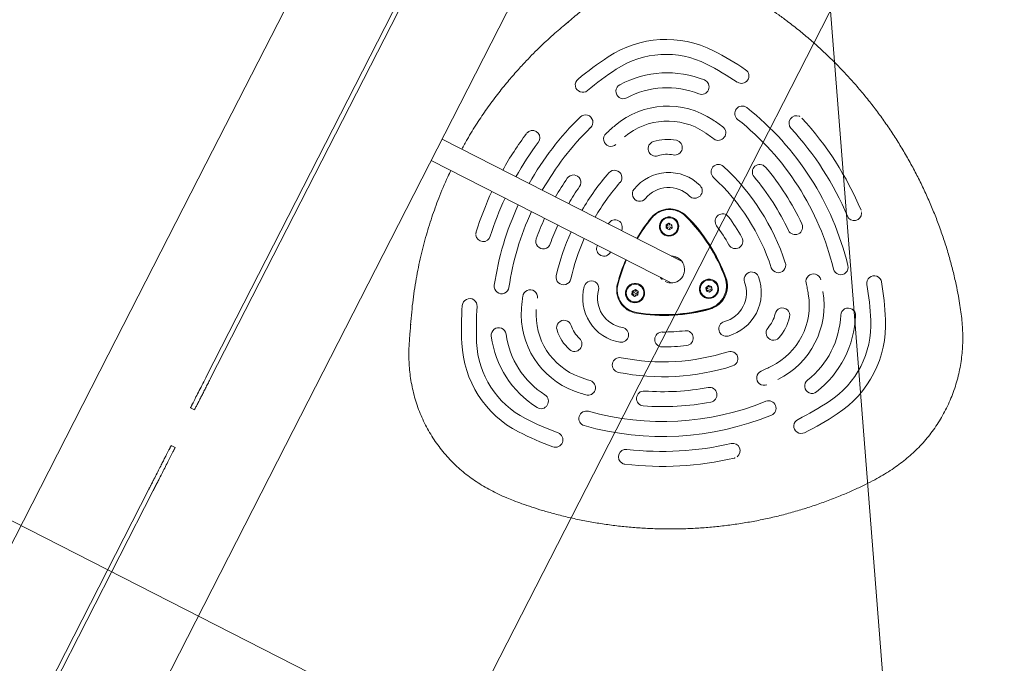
# Model space of a CAD drawing. Extents: x 5459245 to 5462690, y 5971016 to 5972523.
# Tile 104 of 198: x 5462452.005 to 5462452.663, y 5972211.821 to 5972212.251. Entities that reach past the tile are written whole.
import ezdxf

# ---------------------------------------------------------------- set-up
doc = ezdxf.new("R2010")
doc.units = 0
doc.layers.add('A_MAŁA ARCHITEKTURA', color=195, linetype='CONTINUOUS', lineweight=9)
doc.layers.add('ADT CCTV', color=102, linetype='CONTINUOUS')

# ---------------------------------------------------------------- blocks, each defined once
blk = doc.blocks.new('A$C43995eb0')
at = {"layer": 'A_MAŁA ARCHITEKTURA', "linetype": 'Continuous'}
for p, q in [((2919.72, 331.46), (2919.72, 331.45)), ((2973.74, 331.46), (2973.74, 331.45)), ((2816.55, 272.38), (2816.55, 272.38)), ((2816.55, 272.38), (2816.56, 272.08)), ((2940.73, 270.8), (2940.73, 270.77)), ((2946.43, 273.02), (2944.6, 271.63)), ((2944.6, 271.63), (2944.9, 269.37)), ((2944.65, 271.67), (2944.9, 269.79)), ((2944.9, 269.79), (2944.9, 269.37)), ((2944.9, 269.79), (2947.03, 268.92)), ((2948.56, 272.15), (2946.43, 273.02)), ((2947.03, 268.92), (2948.81, 270.27)), ((2947.03, 268.5), (2948.86, 269.89)), ((2948.86, 269.89), (2948.56, 272.15)), ((2952.73, 270.77), (2952.73, 270.8)), ((2944.9, 269.37), (2947.03, 268.5)), ((2947.03, 268.92), (2947.03, 268.5)), ((2938.73, 246.5), (2938.73, 66.5)), ((2954.73, 66.5), (2954.73, 246.5)), ((2909.88, 230.68), (2909.88, 230.09)), ((2921.83, 230.31), (2919.8, 229.22)), ((2923.8, 229.11), (2921.83, 230.31)), ((2972.05, 230.28), (2969.9, 229.46)), ((2973.85, 228.85), (2972.05, 230.28)), ((2983.58, 230.09), (2983.58, 230.68)), ((2915.77, 228.27), (2915.77, 228.07)), ((2915.77, 228.07), (2915.77, 228.03)), ((2919.8, 229.22), (2919.74, 226.94)), ((2919.74, 226.94), (2921.7, 225.74)), ((2919.75, 227.35), (2921.7, 226.16)), ((2921.7, 226.16), (2923.73, 227.25)), ((2921.7, 225.74), (2923.73, 226.83)), ((2921.7, 226.16), (2921.7, 225.74)), ((2923.73, 227.25), (2923.79, 229.12)), ((2923.73, 226.83), (2923.8, 229.11)), ((2923.73, 227.25), (2923.73, 226.83)), ((2927.77, 228.03), (2927.77, 228.07)), ((2965.69, 228.07), (2965.69, 228.03)), ((2969.9, 229.46), (2969.54, 227.2)), ((2969.54, 227.2), (2971.34, 225.77)), ((2969.6, 227.58), (2971.34, 226.19)), ((2971.34, 226.19), (2973.49, 227.01)), ((2971.34, 225.77), (2973.49, 226.59)), ((2971.34, 226.19), (2971.34, 225.77)), ((2973.49, 227.01), (2973.79, 228.89)), ((2973.49, 226.59), (2973.85, 228.85)), ((2973.49, 227.01), (2973.49, 226.59)), ((2976.35, 224.36), (2975.4, 223.43)), ((2977.69, 228.07), (2977.68, 228.54)), ((2977.69, 228.03), (2977.69, 228.07)), ((2938.73, 191.12), (2938.42, 191.14)), ((2955.04, 191.14), (2954.73, 191.12)), ((2878.02, 165.23), (2878.02, 165.24)), ((3015.44, 165.23), (3015.44, 165.24)), ((2907.9, 115.73), (2909.32, 115.1)), ((2831.06, 105.9), (2830.82, 106)), ((3025.36, 66.5), (1143.94, 66.5)), ((3168.68, 66.5), (3025.36, 66.5)), ((3392.9, 66.5), (3168.68, 66.5)), ((2141.92, 1.5), (3151.35, 1.5)), ((3175.06, -1.5), (3175.06, 1.5)), ((3203.51, 1.5), (3203.51, -1.5)), ((3236.28, 1.5), (3546.15, 1.5)), ((2141.92, -1.5), (3151.35, -1.5)), ((3236.28, -1.5), (3546.15, -1.5)), ((1143.94, -66.5), (3025.36, -66.5)), ((3025.36, -66.5), (3168.68, -66.5)), ((3168.68, -66.5), (3392.9, -66.5))]:
    blk.add_line(p, q, dxfattribs=at)
at = {"layer": 'A_MAŁA ARCHITEKTURA'}
for p, q in [((3092.12, 258.38), (2397.12, 258.38)), ((3092.12, 258.38), (3692.12, 258.38)), ((3296.64, 150), (3296.64, -150))]:
    blk.add_line(p, q, dxfattribs=at)
at = {"layer": 'A_MAŁA ARCHITEKTURA', "linetype": 'Continuous', "flags": 128}
for points in [[(2953.23, 270.76), (2953.06, 269.28), (2952.54, 267.88), (2951.71, 266.63), (2950.61, 265.61), (2949.3, 264.86), (2947.86, 264.43), (2946.35, 264.35), (2944.87, 264.6), (2943.48, 265.2), (2942.27, 266.09), (2941.3, 267.23), (2940.62, 268.56), (2940.27, 270.01), (2940.27, 271.5), (2940.62, 272.96), (2941.3, 274.29), (2942.27, 275.43), (2943.48, 276.32), (2944.87, 276.91), (2946.35, 277.17), (2947.86, 277.08), (2949.3, 276.66), (2950.61, 275.91), (2951.71, 274.89), (2952.54, 273.64), (2953.06, 272.24), (2953.23, 270.76)], [(2816.56, 272.08), (2816.55, 272.33), (2816.55, 272.38)], [(2941.18, 273.07), (2940.79, 271.63), (2940.73, 270.8)], [(3076.91, 272.38), (3076.91, 272.33), (3076.9, 272.08)], [(2928.27, 228.03), (2928.09, 226.54), (2927.58, 225.14), (2926.75, 223.9), (2925.65, 222.87), (2924.34, 222.13), (2922.9, 221.7), (2921.39, 221.61), (2919.9, 221.87), (2918.52, 222.46), (2917.31, 223.35), (2916.34, 224.5), (2915.66, 225.83), (2915.31, 227.28), (2915.31, 228.77), (2915.66, 230.22), (2916.34, 231.56), (2917.31, 232.7), (2918.52, 233.59), (2919.9, 234.18), (2921.39, 234.44), (2922.9, 234.35), (2924.34, 233.92), (2925.65, 233.18), (2926.75, 232.15), (2927.58, 230.91), (2928.09, 229.51), (2928.27, 228.03)], [(2916.65, 231.17), (2916.03, 229.82), (2915.79, 228.58)], [(2978.19, 228.03), (2978.02, 226.54), (2977.5, 225.14), (2976.67, 223.9), (2975.58, 222.87), (2974.27, 222.13), (2972.82, 221.7), (2971.32, 221.61), (2969.83, 221.87), (2968.44, 222.46), (2967.23, 223.35), (2966.26, 224.5), (2965.59, 225.83), (2965.24, 227.28), (2965.24, 228.77), (2965.59, 230.22), (2966.26, 231.56), (2967.23, 232.7), (2968.44, 233.59), (2969.83, 234.18), (2971.32, 234.44), (2972.82, 234.35), (2974.27, 233.92), (2975.58, 233.18), (2976.67, 232.15), (2977.5, 230.91), (2978.02, 229.51), (2978.19, 228.03)], [(2967.02, 231.79), (2966.23, 230.53), (2965.83, 229.32)], [(2927.77, 228.07), (2927.75, 228.53), (2927.63, 229.35)], [(2965.79, 229.11), (2965.79, 229.11), (2965.69, 228.07)]]:
    blk.add_lwpolyline(points, dxfattribs=at)
at = {"layer": 'A_MAŁA ARCHITEKTURA', "linetype": 'Continuous'}
for centre, radius in [((2946.78, 270.8), 5.91), ((2921.81, 228.08), 5.92), ((2971.74, 228.08), 5.92)]:
    blk.add_circle(centre, radius, dxfattribs=at)
for centre, radius, start, end in [((2946.73, 322.77), 71.67, 60.32548, 119.67452), ((3017.92, 198.08), 215.25, 119.70694, 126.40694), ((2946.73, 322.99), 61.57, 60.32648, 119.67352), ((2875.54, 198.08), 215.25, 53.59306, 60.29306), ((3017.96, 198.22), 205.24, 119.70694, 126.40694), ((2875.5, 198.22), 205.24, 53.59306, 60.29306), ((2893.14, 367.35), 4.96, 126.83817, 307.27213), ((2946.73, 303.92), 68.42, 65.32838, 114.67162), ((3000.31, 367.36), 4.96, 232.86945, 53.02025), ((2920.25, 361.6), 4.95, 114.82144, 295.59607), ((2946.73, 304.15), 58.31, 65.32734, 114.67266), ((2973.2, 361.61), 4.95, 244.5169, 65.06559), ((2946.73, 294.74), 55.5, 53.50792, 126.49208), ((3015.96, 200.48), 192.28, 130.70689, 168.70773), ((2893.85, 342.53), 4.97, 311.29409, 131.57973), ((2999.62, 342.52), 4.97, 48.5666, 228.55959), ((2877.58, 200.53), 192.2, 11.28395, 49.30142), ((3015.54, 200.41), 211.9, 139.75928, 159.65534), ((3016.03, 200.55), 182.34, 130.69858, 168.71605), ((2857.59, 334.07), 4.99, 121.08076, 139.75507), ((2857.64, 334.13), 4.96, 320.31793, 116.95404), ((2946.73, 294.96), 45.41, 53.5038, 126.4962), ((2877.36, 200.51), 182.42, 11.29227, 49.29311), ((3035.82, 334.13), 4.96, 63.05656, 219.68218), ((3035.87, 334.08), 4.98, 40.23806, 57.3905), ((2877.92, 200.41), 211.9, 20.34466, 40.24072), ((3015.69, 200.44), 202.04, 139.75928, 159.65534), ((2910.5, 330.57), 4.97, 129.70823, 310.04762), ((2982.95, 330.58), 4.97, 230.09741, 50.14675), ((2877.77, 200.44), 202.04, 20.34466, 40.24072), ((2940.17, 322.46), 4.95, 104.80207, 285.76398), ((2946.73, 297.92), 30.34, 75.06119, 104.93881), ((2953.28, 322.46), 4.95, 254.31036, 75.12358), ((2946.73, 298.15), 20.23, 75.06119, 104.93881), ((2911.64, 304.81), 4.97, 315.84156, 135.96885), ((2981.83, 304.8), 4.97, 44.17882, 224.01078), ((3016.12, 200.52), 172.47, 142.1866, 157.22803), ((3016.46, 200.59), 152.78, 135.1928, 164.22183), ((2883.83, 303.25), 4.98, 322.90975, 142.78572), ((2946.73, 276.07), 30.22, 42.48932, 137.51068), ((2877, 200.59), 152.78, 15.77817, 44.8072), ((3009.63, 303.24), 4.98, 37.35691, 216.94762), ((2877.34, 200.52), 172.47, 22.77197, 37.8134), ((3016.27, 200.55), 162.61, 142.1866, 157.22803), ((3016.61, 200.62), 142.93, 135.1928, 164.22183), ((2928.16, 293.17), 4.97, 138.29118, 318.33154), ((2946.73, 276.25), 20.15, 42.49389, 137.50611), ((2965.29, 293.18), 4.97, 221.81536, 41.56193), ((2876.85, 200.62), 142.93, 15.77817, 44.8072), ((2877.19, 200.55), 162.61, 22.77197, 37.8134), ((2910.37, 271.98), 4.98, 326.9137, 146.64926), ((3019.02, 199.87), 114.42, 137.3205, 162.09412), ((3019.02, 200.32), 113.93, 137.3205, 162.09412), ((3019.02, 199.71), 113.93, 137.3205, 162.09412), ((2946.73, 266.48), 16.12, 42.77757, 137.22243), ((2946.73, 266.95), 15.62, 42.77757, 137.22243), ((2946.73, 266.34), 15.62, 42.77757, 137.22243), ((2946.73, 270.72), 6, 0.46487, 179.53513), ((2946.73, 270.73), 6, 11.33597, 154.49627), ((2874.44, 200.32), 113.93, 17.90588, 42.6795), ((2874.44, 199.71), 113.93, 17.90588, 42.6795), ((2874.44, 199.87), 114.42, 17.90588, 42.6795), ((2983.09, 271.97), 4.98, 33.48674, 212.9503), ((2821.56, 272.44), 5.01, 184.08809, 339.48799), ((3016.71, 200.63), 133.04, 146.15858, 153.25604), ((2876.75, 200.63), 133.04, 26.74396, 33.84142), ((3071.9, 272.44), 5.01, 200.5122, 355.89073), ((2861.73, 265.41), 4.99, 158.0253, 337.40404), ((3016.86, 200.66), 123.19, 146.15858, 153.25604), ((2876.6, 200.66), 123.19, 26.74396, 33.84142), ((3031.73, 265.41), 4.99, 202.70048, 21.87019), ((2902.39, 258.31), 4.99, 154.04666, 333.54552), ((2991.07, 258.32), 4.99, 206.57234, 25.83548), ((2946.75, 242.38), 8.98, 0.24234, 206.71656), ((2832.31, 237.22), 5, 169.47148, 348.57628), ((2874.26, 240.84), 5, 165.00646, 344.2036), ((2892.7, 232.45), 4.99, 342.59291, 161.84809), ((2946.54, 242.73), 8.81, 180.01168, 207.56474), ((2946.92, 242.73), 8.81, 332.44297, 359.98061), ((2946.92, 242.43), 8.81, 332.44297, 359.98061), ((3000.77, 232.45), 4.99, 18.23862, 197.32039), ((3019.2, 240.85), 5, 195.87276, 14.91717), ((3061.15, 237.23), 5, 191.47954, 10.4727), ((2810.19, 225.31), 5, 353.82873, 172.86414), ((2851.1, 228.85), 5, 351.02414, 170.10175), ((2916.13, 224.89), 29.62, 162.06101, 258.52436), ((2916.26, 224.88), 19.75, 162.08146, 258.50391), ((2925.24, 230.61), 15.85, 180.23396, 258.10966), ((2925.21, 230.27), 15.81, 162.40839, 258.17699), ((2925.03, 230.7), 15.15, 162.11172, 179.99803), ((2925.21, 230.11), 15.32, 162.40839, 258.17699), ((2921.77, 227.98), 6, 0.50963, 179.49037), ((2921.76, 228.01), 5.99, 2.2729, 148.24913), ((2971.69, 227.98), 6, 0.46537, 179.53463), ((2971.69, 228), 6, 5.20046, 152.19325), ((2968.27, 230.1), 15.3, 281.76173, 17.6529), ((2968.27, 230.25), 15.79, 281.76173, 17.6529), ((2968.22, 230.62), 15.86, 281.91121, 359.74516), ((2977.2, 224.88), 19.75, 281.49609, 17.91854), ((2968.43, 230.7), 15.15, 0.00197, 17.88828), ((2977.3, 224.9), 29.64, 281.52119, 17.89343), ((3042.36, 228.84), 5, 9.94655, 188.92755), ((3083.27, 225.31), 5, 7.17025, 186.13689), ((3013.78, 201.02), 210.03, 173.18918, 179.99978), ((3014.01, 201.02), 200.26, 173.18918, 179.99978), ((3014.8, 201.01), 171.06, 170.34238, 173.0382), ((3015.03, 201.01), 161.28, 170.34238, 173.0382), ((2878.43, 201.01), 161.28, 6.9618, 9.65762), ((2878.66, 201.01), 171.06, 6.9618, 9.65762), ((2879.45, 201.02), 200.26, 0.00022, 6.81082), ((2879.68, 201.02), 210.03, 0.00022, 6.81082), ((2898.9, 215.34), 54.27, 173.21732, 247.36805), ((2899.03, 215.32), 44.41, 173.21944, 247.36594), ((2994.43, 215.32), 44.41, 292.63406, 6.78056), ((2994.56, 215.34), 54.27, 292.63195, 6.78268), ((2873.07, 207.48), 5, 15.20345, 194.23851), ((2946.72, 329.53), 117.38, 257.82525, 266.09529), ((2946.72, 329.37), 116.87, 257.82525, 266.07837), ((2946.74, 329.37), 116.87, 273.92163, 282.17475), ((2946.74, 329.53), 117.38, 273.90471, 282.17475), ((3020.39, 207.49), 5, 345.68815, 164.86989), ((2828.8, 204.96), 5, 5.50982, 184.47264), ((2890.3, 210.63), 66.76, 185.20355, 235.38182), ((2890.46, 210.61), 56.92, 185.21375, 235.37163), ((2896.78, 213.95), 29.57, 195.09332, 225.49205), ((2896.93, 213.92), 19.71, 195.09332, 225.49205), ((2911.32, 200.69), 4.94, 257.39942, 78.27729), ((2982.14, 200.69), 4.94, 101.66253, 282.66076), ((2996.53, 213.92), 19.71, 314.50795, 344.90668), ((2996.68, 213.95), 29.57, 314.50795, 344.90668), ((3003.04, 210.59), 56.88, 304.60905, 354.80558), ((3003.16, 210.63), 66.76, 304.61818, 354.79645), ((3064.67, 204.96), 5, 355.50146, 174.51608), ((2873.75, 201.18), 70, 180.13011, 240.45527), ((2873.89, 201.16), 60.14, 180.13355, 240.45183), ((2879.58, 196.37), 4.97, 224.84738, 44.70373), ((2938.69, 196.07), 4.94, 89.47476, 266.95539), ((2954.78, 196.07), 4.94, 273.03098, 90.53886), ((3013.87, 196.36), 4.97, 135.14858, 315.30031), ((3019.59, 201.16), 60.13, 299.54026, 359.87437), ((3019.71, 201.18), 70, 299.54473, 359.86989), ((2909.31, 180.75), 4.95, 74.99068, 255.81899), ((2946.72, 327.59), 146.59, 255.73238, 266.87579), ((2946.74, 327.59), 146.59, 273.12421, 284.26762), ((2984.15, 180.75), 4.95, 284.10972, 105.08061), ((2887.35, 166.87), 4.95, 248.98521, 69.66484), ((2946.72, 327.82), 156.7, 255.73241, 267.07771), ((2946.74, 327.82), 156.7, 272.92229, 284.26759), ((3006.1, 166.87), 4.95, 110.23845, 291.1115), ((2855.25, 159.72), 4.96, 234.52714, 54.73792), ((2924.57, 157.73), 4.94, 81.95821, 262.91251), ((2946.73, 328.14), 166.91, 262.60953, 267.25352), ((2946.73, 328.14), 166.91, 272.74648, 277.39047), ((2968.9, 157.73), 4.94, 277.04938, 98.0799), ((3038.2, 159.72), 4.96, 125.12321, 305.61173), ((2885.17, 146.66), 4.95, 70.53471, 251.25592), ((2946.71, 328.43), 186.96, 251.31498, 267.55368), ((2946.73, 328.37), 177.02, 262.60954, 267.4106), ((2946.73, 328.37), 177.02, 272.5894, 277.39046), ((2946.76, 328.4), 186.93, 272.44486, 288.68648), ((3008.3, 146.66), 4.95, 288.65358, 109.5558), ((2946.3, 327.75), 205.97, 240.29284, 246.97697), ((2947.16, 327.75), 205.97, 293.02303, 299.70716), ((2946.28, 327.91), 216.02, 240.29284, 246.97697), ((2863.8, 133.63), 4.95, 246.18629, 66.78571), ((2946.7, 328.62), 197.04, 251.31354, 267.6809), ((2946.75, 328.66), 197.07, 272.32057, 288.68498), ((3029.66, 133.63), 4.95, 113.1071, 293.9209), ((2947.18, 327.91), 216.02, 293.02303, 299.70716), ((2910.62, 119.85), 4.94, 79.49906, 236.63694), ((2946.73, 329.05), 207.35, 260.22364, 267.79), ((2946.73, 329.05), 207.35, 272.21, 279.77636), ((2982.84, 119.85), 4.94, 303.37011, 100.50093), ((2946.73, 329.28), 217.46, 260.22365, 267.89288), ((2946.73, 329.28), 217.46, 272.10712, 279.77635)]:
    blk.add_arc(centre, radius, start, end, dxfattribs=at)
for points, knots in [([(3062.59, 105.78), (3063.58, 106.18), (3066.75, 107.46), (3071.46, 109.5), (3076.75, 112.02), (3081.43, 114.51), (3086.07, 117.31), (3090.69, 120.42), (3095.23, 123.87), (3099.61, 127.59), (3103.77, 131.55), (3107.7, 135.73), (3111.38, 140.12), (3114.79, 144.69), (3117.92, 149.44), (3120.77, 154.34), (3123.33, 159.39), (3125.57, 164.52), (3127.47, 169.67), (3129.06, 174.84), (3130.38, 180.1), (3131.43, 185.47), (3132.22, 190.96), (3132.73, 196.56), (3132.98, 202.26), (3132.94, 208.08), (3132.65, 213.63), (3132.12, 219.21), (3131.44, 225.15), (3130.46, 231.93), (3129.17, 239.48), (3127.48, 247.88), (3125.39, 256.91), (3122.9, 266.25), (3120.12, 275.45), (3117.04, 284.57), (3113.66, 293.61), (3109.98, 302.58), (3105.99, 311.47), (3101.7, 320.24), (3097.12, 328.89), (3092.26, 337.4), (3087.12, 345.76), (3081.73, 353.94), (3076.09, 361.9), (3070.21, 369.67), (3064.09, 377.24), (3057.73, 384.6), (3051.15, 391.72), (3044.35, 398.61), (3037.33, 405.27), (3030.37, 411.48), (3023.61, 417.12), (3017.33, 422.04), (3011.53, 426.3), (3006.16, 429.95), (3001.09, 433.09), (2996.08, 435.9), (2991.1, 438.39), (2986.11, 440.58), (2981.1, 442.49), (2975.91, 444.17), (2970.57, 445.59), (2965.07, 446.72), (2959.53, 447.56), (2953.92, 448.1), (2948.26, 448.33), (2942.57, 448.26), (2936.89, 447.88), (2931.22, 447.18), (2925.59, 446.18), (2920.02, 444.86), (2914.59, 443.26), (2909.37, 441.41), (2904.35, 439.32), (2899.45, 437), (2894.61, 434.42), (2889.82, 431.58), (2885.04, 428.47), (2880.18, 425.04), (2874.8, 421), (2868.64, 416.14), (2861.86, 410.43), (2854.91, 404.18), (2848.11, 397.64), (2841.45, 390.82), (2834.96, 383.72), (2828.64, 376.36), (2822.53, 368.76), (2816.66, 360.96), (2811.05, 352.97), (2805.7, 344.81), (2800.62, 336.48), (2795.81, 327.99), (2791.28, 319.35), (2787.04, 310.57), (2783.07, 301.66), (2779.4, 292.61), (2776.02, 283.45), (2772.93, 274.17), (2770.16, 264.82), (2767.7, 255.41), (2765.57, 245.99), (2763.87, 237.16), (2762.57, 229.15), (2761.65, 222.11), (2761, 215.79), (2760.56, 209.9), (2760.42, 204.11), (2760.58, 198.08), (2761.08, 191.96), (2761.91, 185.93), (2763.07, 180.04), (2764.54, 174.29), (2766.32, 168.71), (2768.4, 163.29), (2770.74, 158.11), (2773.34, 153.17), (2776.15, 148.47), (2779.21, 143.94), (2782.54, 139.56), (2786.13, 135.34), (2789.97, 131.29), (2794.06, 127.43), (2798.37, 123.77), (2802.9, 120.34), (2807.63, 117.15), (2812.37, 114.32), (2817.03, 111.85), (2821.56, 109.7), (2826.26, 107.66), (2830.39, 105.93), (2833.06, 104.9), (2834.01, 104.53)], [0, 0, 0, 0, 0.003467, 0.011134, 0.016788, 0.022515, 0.028337, 0.034361, 0.04058, 0.046796, 0.053005, 0.0592, 0.065378, 0.071536, 0.077672, 0.083786, 0.089877, 0.095993, 0.101855, 0.107642, 0.113478, 0.119373, 0.125341, 0.131393, 0.137545, 0.143808, 0.150193, 0.155486, 0.161949, 0.169527, 0.177699, 0.186792, 0.197365, 0.207769, 0.218175, 0.228592, 0.239037, 0.249521, 0.260112, 0.270679, 0.281266, 0.291898, 0.302548, 0.313177, 0.32373, 0.334272, 0.344851, 0.355386, 0.365892, 0.376381, 0.386824, 0.397381, 0.406689, 0.415421, 0.423334, 0.430123, 0.436571, 0.442767, 0.448779, 0.454658, 0.46044, 0.46615, 0.472315, 0.478285, 0.484335, 0.490411, 0.496511, 0.502633, 0.508773, 0.514929, 0.521095, 0.527266, 0.533437, 0.539386, 0.545205, 0.551066, 0.556989, 0.56301, 0.569176, 0.575567, 0.582402, 0.59106, 0.601095, 0.611221, 0.621448, 0.631774, 0.642193, 0.652707, 0.663307, 0.673892, 0.684471, 0.695044, 0.705613, 0.71618, 0.726746, 0.737312, 0.74788, 0.758452, 0.769027, 0.779612, 0.790219, 0.800703, 0.811163, 0.821566, 0.829903, 0.837494, 0.844571, 0.850439, 0.856594, 0.863283, 0.869911, 0.876462, 0.882933, 0.889325, 0.89564, 0.901883, 0.908068, 0.914052, 0.919908, 0.925804, 0.931743, 0.937725, 0.943753, 0.949824, 0.955936, 0.962083, 0.96826, 0.974418, 0.979989, 0.985378, 0.990719, 0.996698, 1, 1, 1, 1]), ([(2913.69, 326.76), (2914.67, 327.54), (2916.65, 329.14), (2918.69, 330.67), (2919.72, 331.45)], [0, 0, 0, 0, 0.4933593, 1, 1, 1, 1]), ([(2973.74, 331.45), (2974.75, 330.69), (2976.79, 329.16), (2978.77, 327.57), (2979.77, 326.76)], [0, 0, 0, 0, 0.49336, 1, 1, 1, 1]), ([(2944.9, 269.79), (2944.9, 269.79), (2944.91, 269.8), (2944.94, 269.82), (2945.01, 269.88), (2945.21, 270.03), (2945.79, 270.48), (2946.33, 270.89), (2946.73, 271.2)], [0, 0, 0, 0, 0.009373, 0.022165, 0.050109, 0.125336, 0.342875, 1, 1, 1, 1]), ([(2944.97, 271.91), (2945.08, 271.87), (2945.67, 271.63), (2946.26, 271.39), (2946.73, 271.2)], [0, 0, 0, 0, 0.199673, 1, 1, 1, 1]), ([(2946.73, 271.2), (2946.65, 271.79), (2946.57, 272.4), (2946.49, 272.98), (2946.49, 273)], [0, 0, 0, 0, 0.9808195, 1, 1, 1, 1]), ([(2948.19, 272.3), (2948.11, 272.24), (2947.62, 271.88), (2947.13, 271.51), (2946.73, 271.2)], [0, 0, 0, 0, 0.170293, 1, 1, 1, 1]), ([(2948.8, 270.34), (2948.79, 270.34), (2948.73, 270.37), (2948.51, 270.47), (2947.83, 270.75), (2947.2, 271.01), (2946.73, 271.2)], [0, 0, 0, 0, 0.018418, 0.096155, 0.320951, 1, 1, 1, 1]), ([(2947.03, 268.92), (2947.03, 268.92), (2947.03, 268.94), (2947.03, 268.97), (2947.02, 269.06), (2946.98, 269.31), (2946.89, 270.04), (2946.8, 270.7), (2946.73, 271.2)], [0, 0, 0, 0, 0.009373, 0.022165, 0.050109, 0.125336, 0.342875, 1, 1, 1, 1]), ([(3076.9, 272.08), (3076.89, 272.64), (3076.87, 273.32), (3076.65, 273.96), (3076.6, 274.08)], [0, 0, 0, 0, 0.817525, 1, 1, 1, 1]), ([(2921.77, 228.47), (2921.78, 229.07), (2921.8, 229.69), (2921.82, 230.28), (2921.82, 230.3)], [0, 0, 0, 0, 0.966369, 1, 1, 1, 1]), ([(2971.69, 228.47), (2971.79, 229.06), (2971.88, 229.67), (2971.98, 230.27), (2971.98, 230.29)], [0, 0, 0, 0, 0.963739, 1, 1, 1, 1]), ([(2919.74, 227.36), (2919.74, 227.36), (2919.75, 227.37), (2919.78, 227.39), (2919.86, 227.43), (2920.08, 227.55), (2920.72, 227.91), (2921.32, 228.23), (2921.77, 228.47)], [0, 0, 0, 0, 0.009373, 0.022165, 0.050109, 0.125336, 0.342875, 1, 1, 1, 1]), ([(2920.18, 229.42), (2920.27, 229.37), (2920.8, 229.06), (2921.33, 228.73), (2921.77, 228.47)], [0, 0, 0, 0, 0.1805645, 1, 1, 1, 1]), ([(2921.7, 226.16), (2921.7, 226.17), (2921.7, 226.18), (2921.7, 226.22), (2921.71, 226.31), (2921.71, 226.56), (2921.73, 227.29), (2921.75, 227.96), (2921.77, 228.47)], [0, 0, 0, 0, 0.009373, 0.022165, 0.050109, 0.125336, 0.342875, 1, 1, 1, 1]), ([(2923.42, 229.34), (2923.32, 229.29), (2922.77, 229), (2922.22, 228.71), (2921.77, 228.47)], [0, 0, 0, 0, 0.186718, 1, 1, 1, 1]), ([(2923.73, 227.25), (2923.73, 227.25), (2923.72, 227.26), (2923.69, 227.28), (2923.62, 227.33), (2923.41, 227.46), (2922.78, 227.85), (2922.2, 228.2), (2921.77, 228.47)], [0, 0, 0, 0, 0.009373, 0.022165, 0.050109, 0.125336, 0.342875, 1, 1, 1, 1]), ([(2969.61, 227.66), (2969.62, 227.66), (2969.68, 227.69), (2969.9, 227.77), (2970.58, 228.04), (2971.22, 228.29), (2971.69, 228.47)], [0, 0, 0, 0, 0.013098, 0.091256, 0.317271, 1, 1, 1, 1]), ([(2970.26, 229.6), (2970.34, 229.54), (2970.82, 229.17), (2971.3, 228.78), (2971.69, 228.47)], [0, 0, 0, 0, 0.168281, 1, 1, 1, 1]), ([(2971.34, 226.19), (2971.34, 226.2), (2971.34, 226.21), (2971.35, 226.25), (2971.36, 226.34), (2971.4, 226.58), (2971.51, 227.31), (2971.62, 227.97), (2971.69, 228.47)], [0, 0, 0, 0, 0.009373, 0.022165, 0.050109, 0.125336, 0.342875, 1, 1, 1, 1]), ([(2973.48, 229.14), (2973.36, 229.1), (2972.77, 228.88), (2972.17, 228.65), (2971.69, 228.47)], [0, 0, 0, 0, 0.202763, 1, 1, 1, 1]), ([(2973.49, 227.01), (2973.49, 227.02), (2973.48, 227.03), (2973.45, 227.05), (2973.38, 227.11), (2973.19, 227.27), (2972.62, 227.73), (2972.09, 228.15), (2971.69, 228.47)], [0, 0, 0, 0, 0.009373, 0.022165, 0.050109, 0.125336, 0.342875, 1, 1, 1, 1]), ([(2878.02, 165.23), (2879.23, 164.73), (2881.73, 163.69), (2884.27, 162.74), (2885.58, 162.24)], [0, 0, 0, 0, 0.481891, 1, 1, 1, 1]), ([(3007.88, 162.24), (3009.1, 162.7), (3011.64, 163.65), (3014.14, 164.69), (3015.44, 165.23)], [0, 0, 0, 0, 0.4818908, 1, 1, 1, 1]), ([(2908.17, 115.59), (2908.36, 115.48), (2908.86, 115.17), (2909.44, 115.04), (2909.8, 114.97)], [0, 0, 0, 0, 0.368173, 1, 1, 1, 1]), ([(2983.66, 114.98), (2984.21, 115.12), (2984.88, 115.3), (2985.46, 115.66), (2985.56, 115.73)], [0, 0, 0, 0, 0.817516, 1, 1, 1, 1]), ([(2983.66, 114.97), (2983.9, 115.01), (2984.48, 115.13), (2985, 115.42), (2985.3, 115.58)], [0, 0, 0, 0, 0.4128147, 1, 1, 1, 1]), ([(2830.77, 105.88), (2834.35, 104.35), (2841.81, 101.15), (2853.8, 96.76), (2865.02, 93.16), (2875.43, 90.26), (2884.98, 87.92), (2895.62, 85.71), (2906.99, 83.81), (2919, 82.36), (2929.57, 81.45), (2936.26, 81.29), (2938.73, 81.23)], [0, 0, 0, 0, 0.104993, 0.219278, 0.343316, 0.422012, 0.510044, 0.607706, 0.714644, 0.820027, 0.933406, 1, 1, 1, 1]), ([(2954.73, 81.22), (2956.29, 81.24), (2963.03, 81.33), (2974.27, 82.28), (2988.6, 84.04), (3002.57, 86.52), (3017.01, 89.82), (3031.92, 94.1), (3047.29, 99.35), (3057.48, 103.67), (3062.69, 105.88)], [0, 0, 0, 0, 0.041968, 0.181453, 0.303309, 0.430387, 0.563093, 0.701961, 0.847672, 1, 1, 1, 1]), ([(3058.41, 104.12), (3058.84, 104.28), (3059.74, 104.61), (3060.63, 104.98), (3061.11, 105.18)], [0, 0, 0, 0, 0.468654, 1, 1, 1, 1]), ([(3151.35, 1.5), (3152.49, 1.5), (3154.76, 1.5), (3158.06, 1.5), (3161.24, 1.5), (3164.25, 1.5), (3166.77, 1.5), (3168.81, 1.5), (3170.41, 1.5), (3171.79, 1.5), (3173.03, 1.5), (3174.07, 1.5), (3174.83, 1.5), (3174.98, 1.5), (3175.06, 1.5)], [0, 0, 0, 0, 0.108158, 0.214132, 0.321837, 0.428674, 0.530882, 0.602869, 0.67098, 0.735668, 0.797462, 0.870833, 0.938564, 1, 1, 1, 1]), ([(3203.51, 1.5), (3203.56, 1.5), (3203.67, 1.5), (3203.84, 1.5), (3204.02, 1.5), (3204.21, 1.5), (3204.41, 1.5), (3204.61, 1.5), (3204.83, 1.5), (3205.06, 1.5), (3205.3, 1.5), (3205.54, 1.5), (3205.8, 1.5), (3206.07, 1.5), (3206.52, 1.5), (3207.19, 1.5), (3208.11, 1.5), (3209.11, 1.5), (3211.08, 1.5), (3214.31, 1.5), (3218.68, 1.5), (3223.19, 1.5), (3226.61, 1.5), (3229.07, 1.5), (3230.51, 1.5), (3231.95, 1.5), (3233.39, 1.5), (3234.84, 1.5), (3235.8, 1.5), (3236.28, 1.5)], [0, 0, 0, 0, 0.009404, 0.01882, 0.028257, 0.037727, 0.047239, 0.056801, 0.066425, 0.076118, 0.085891, 0.095751, 0.105709, 0.115771, 0.125946, 0.155884, 0.186662, 0.218448, 0.251395, 0.369837, 0.501158, 0.621895, 0.749795, 0.790696, 0.831873, 0.87336, 0.915189, 0.957392, 1, 1, 1, 1]), ([(3175.06, -1.5), (3174.98, -1.5), (3174.86, -1.5), (3174.34, -1.5), (3173.73, -1.5), (3172.77, -1.5), (3171.35, -1.5), (3169.36, -1.5), (3166.4, -1.5), (3162.28, -1.5), (3157.01, -1.5), (3153.23, -1.5), (3151.35, -1.5)], [0, 0, 0, 0, 0.061507, 0.106183, 0.153122, 0.202811, 0.28567, 0.374003, 0.46897, 0.641995, 0.821062, 1, 1, 1, 1]), ([(3236.28, -1.5), (3236.04, -1.5), (3235.56, -1.5), (3234.83, -1.5), (3234.11, -1.5), (3233.39, -1.5), (3232.67, -1.5), (3231.94, -1.5), (3231.22, -1.5), (3230.5, -1.5), (3229.78, -1.5), (3229.06, -1.5), (3228.35, -1.5), (3226.37, -1.5), (3223.2, -1.5), (3219.18, -1.5), (3215.72, -1.5), (3212.82, -1.5), (3210.64, -1.5), (3209.1, -1.5), (3208.11, -1.5), (3207.18, -1.5), (3206.43, -1.5), (3205.83, -1.5), (3205.36, -1.5), (3204.92, -1.5), (3204.52, -1.5), (3204.15, -1.5), (3203.81, -1.5), (3203.61, -1.5), (3203.51, -1.5)], [0, 0, 0, 0, 0.021356, 0.042608, 0.063759, 0.084814, 0.105777, 0.12665, 0.147439, 0.168147, 0.188778, 0.209337, 0.229827, 0.250253, 0.377936, 0.498532, 0.587841, 0.670903, 0.748802, 0.781766, 0.813577, 0.844387, 0.874364, 0.893118, 0.911509, 0.929591, 0.947421, 0.965058, 0.982564, 1, 1, 1, 1])]:
    blk.add_open_spline(points, degree=3, knots=knots, dxfattribs=at)
blk = doc.blocks.new('A770198')
at = {"layer": 'ADT CCTV', "color": 140, "lineweight": 9}
blk.add_line((0.17296, 22.25893), (26.10176, 22.24412), dxfattribs=at)
blk = doc.blocks.new('G$CFAE608CC')
at = {"layer": 'ADT CCTV', "rotation": 90}
blk.add_blockref('A770198', (38.08383, 0), dxfattribs=at)

msp = doc.modelspace()

# ---------------------------------------------------------------- block references
at = {"layer": 'A_MAŁA ARCHITEKTURA', "xscale": 0.001, "yscale": 0.001, "zscale": 0.001, "rotation": 242.9301705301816}
msp.add_blockref('A$C43995eb0', (5462453.5658, 5972214.81866), dxfattribs=at)
at = {"layer": 'ADT CCTV', "rotation": 184.5356804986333}
msp.add_blockref('G$CFAE608CC', (5462467.50941, 5972223.83045), dxfattribs=at)

doc.saveas('drawing.dxf')
